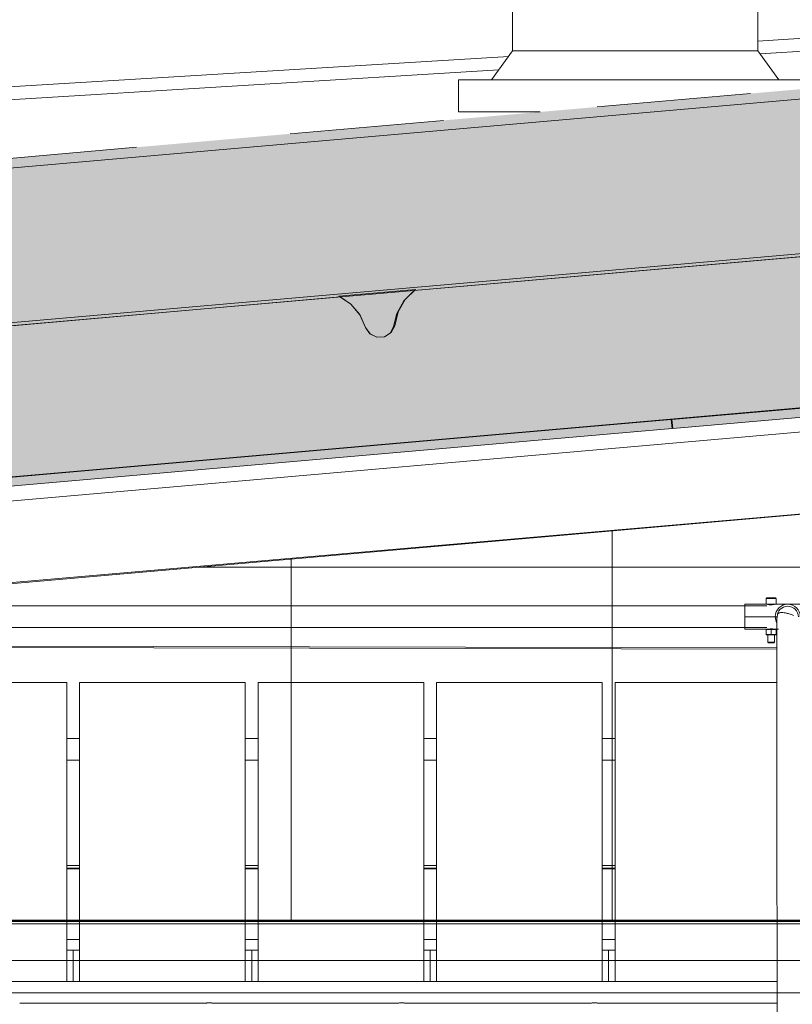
# Model space of a CAD drawing. Header units: centimetres. Extents: x -396 to 14490, y -515 to 1122.
# Tile 45 of 73: x 208 to 328, y 402 to 555. Entities that reach past the tile are written whole.
import ezdxf

# ---------------------------------------------------------------- set-up
doc = ezdxf.new("R2010")
doc.units = ezdxf.units.CM
doc.header["$MEASUREMENT"] = 0
doc.linetypes.add('Przerywana (2)', pattern=[48, 24, -24])
doc.layers.add('00 - nowa technologia myjni_Nr_pióra__246', color=7, linetype='Continuous', lineweight=20, true_color=0x1db3b3)
doc.layers.add('280-A Dachy Powłoki_Nr_pióra__49', color=7, linetype='Continuous', lineweight=20, true_color=0xcfd8da)
for name, color, linetype in [('00 - SUFIT Z BLACHY', 7, 'Continuous'), ('280-A Dachy Powłoki', 7, 'Continuous'), ('299-A Wymiary Opisy', 7, 'Continuous'), ('450-K Belki', 7, 'Continuous'), ('450-K Belki nośne', 7, 'Continuous'), ('460 - Stropy', 7, 'Continuous'), ('520-I Went_Klim', 7, 'Continuous'), ('Nowe_Drzwi Archicad', 7, 'Continuous')]:
    doc.layers.add(name, color=color, linetype=linetype)
for name, color, linetype, lineweight in [('00 - SUFIT Z BLACHY_Nr_pióra__12', 7, 'Continuous', 13), ('280-A Dachy Powłoki_Nr_pióra__29', 7, 'Continuous', 20), ('280-A Dachy Powłoki_Nr_pióra__69', 7, 'Continuous', 20), ('299-A Wymiary Opisy_Nr_pióra__11', 7, 'Continuous', 0), ('420-K Ściany_Nr_pióra__11', 7, 'Continuous', 0), ('420-K Ściany_Nr_pióra__93', 9, 'Continuous', 20), ('450-K Belki nośne_Nr_pióra__13', 7, 'Continuous', 25), ('450-K Belki_Nr_pióra__2', 7, 'Continuous', 20), ('460 - Stropy_Nr_pióra__11', 7, 'Continuous', 0), ('520-I Went_Klim_Nr_pióra__12', 7, 'Continuous', 13), ('Nowe_199-Z Wymiary i opisy_Nr_pióra__135', 5, 'Continuous', 20), ('Nowe_420 - Wełna mineralna_Nr_pióra__135', 5, 'Continuous', 0), ('Nowe_Drzwi Archicad_Nr_pióra__135', 5, 'Continuous', 13)]:
    doc.layers.add(name, color=color, linetype=linetype, lineweight=lineweight)
doc.styles.add('STYL_AUTOMATYCZNY_1', font='arial.ttf')
doc.dimstyles.new('STYL_AUTOMATYCZNY__2', dxfattribs={"dimtxt": 13, "dimasz": 7.6, "dimexe": 0.18, "dimexo": 0.0625, "dimgap": 0, "dimtad": 1, "dimdec": 0, "dimzin": 0, "dimdsep": 46, "dimtxsty": 'STYL_AUTOMATYCZNY_1', "dimblk": 'ARROWHEAD_2', "dimblk1": 'ARROWHEAD_2', "dimblk2": 'ARROWHEAD_2', "dimcen": 0.09, "dimclrd": 7, "dimclre": 7, "dimclrt": 7, "dimadec": 0, "dimazin": 0, "dimtfac": 1, "dimtdec": 4, "dimtmove": 0, "dimatfit": 3, "dimfxl": 0, "dimtolj": 1, "dimtzin": 0, "dimarcsym": 0})
doc.dimstyles.new('STYL_AUTOMATYCZNY__3', dxfattribs={"dimtxt": 0.18, "dimasz": 14.592, "dimexe": 0.18, "dimexo": 0.0625, "dimgap": 0, "dimtad": 0, "dimtih": 1, "dimtoh": 1, "dimdec": 4, "dimzin": 0, "dimdsep": 46, "dimcen": 0.09, "dimadec": 0, "dimazin": 0, "dimtfac": 1, "dimtdec": 4, "dimtmove": 0, "dimatfit": 3, "dimldrblk": 'ARROWHEAD_5', "dimfxl": 0, "dimtolj": 1, "dimtzin": 0, "dimarcsym": 0})

# ---------------------------------------------------------------- blocks, each defined once
blk = doc.blocks.new('ElemPrzekroju_8_1')
at = {"layer": '280-A Dachy Powłoki', "linetype": 'Continuous', "lineweight": 0, "true_color": 0x000000}
for points in [[(656.3, 573.06), (12.11, 516.7), (12.24, 515.2), (656.43, 571.56)], [(656.43, 571.56), (12.24, 515.2), (14.34, 491.29), (658.52, 547.65)], [(14.34, 491.29), (14.38, 490.8), (658.56, 547.16), (658.52, 547.65)]]:
    blk.add_hatch(color=18, dxfattribs=at).paths.add_polyline_path(points)
at = {"layer": '280-A Dachy Powłoki_Nr_pióra__29', "color": 7, "linetype": 'Przerywana (2)', "lineweight": 20}
blk.add_line((656.3, 573.06), (12.11, 516.7), dxfattribs=at)
at = {"layer": '280-A Dachy Powłoki_Nr_pióra__29', "color": 7, "linetype": 'Continuous', "lineweight": 20}
blk.add_line((658.52, 547.65), (14.34, 491.29), dxfattribs=at)
at = {"layer": '280-A Dachy Powłoki_Nr_pióra__49', "color": 254, "linetype": 'Continuous', "lineweight": 20, "true_color": 0xcfd8da}
blk.add_line((622.75, 544.02), (61.2, 494.89), dxfattribs=at)
at = {"layer": '280-A Dachy Powłoki_Nr_pióra__69', "color": 7, "linetype": 'Continuous', "lineweight": 20}
blk.add_line((656.43, 571.56), (12.24, 515.2), dxfattribs=at)
blk = doc.blocks.new('ElemPrzekroju_20_1')
at = {"layer": '450-K Belki', "linetype": 'Continuous', "lineweight": 0, "true_color": 0x000000}
blk.add_hatch(color=18, dxfattribs=at).paths.add_polyline_path([(269.24, 513.09), (257.67, 512.08), (259.29, 511), (260.72, 509.33), (261.61, 507.32), (262.3, 506.33), (263.38, 505.8), (264.57, 505.88), (265.58, 506.53), (266.15, 507.59), (266.68, 509.77), (267.8, 511.71)])
at = {"layer": '450-K Belki_Nr_pióra__2', "color": 7, "linetype": 'Continuous', "lineweight": 20}
for p, q in [((269.41, 513.26), (257.46, 512.22)), ((262.3, 506.33), (263.38, 505.8)), ((265.58, 506.53), (264.57, 505.88)), ((264.57, 505.88), (263.38, 505.8))]:
    blk.add_line(p, q, dxfattribs=at)
at = {"layer": '450-K Belki_Nr_pióra__2', "color": 7, "linetype": 'Continuous', "lineweight": 20, "flags": 128}
for points in [[(269.41, 513.26), (267.8, 511.71), (266.68, 509.77), (266.15, 507.59), (265.58, 506.53)], [(257.46, 512.22), (259.29, 511), (260.72, 509.33), (261.61, 507.32), (262.3, 506.33)]]:
    blk.add_lwpolyline(points, dxfattribs=at)
blk = doc.blocks.new('ElemPrzekroju_47_1')
at = {"layer": '450-K Belki nośne_Nr_pióra__13', "color": 7, "linetype": 'Continuous', "lineweight": 25}
blk.add_line((621.5, 520.33), (62.06, 471.38), dxfattribs=at)
blk = doc.blocks.new('ElemPrzekroju_55_1')
at = {"layer": '460 - Stropy_Nr_pióra__11', "color": 7, "linetype": 'Continuous', "lineweight": 0}
for p, q in [((620.28, 516.49), (63.2, 467.75)), ((621.38, 503.74), (64.29, 455))]:
    blk.add_line(p, q, dxfattribs=at)
blk = doc.blocks.new('ElemPrzekroju_59_1')
at = {"layer": '00 - SUFIT Z BLACHY_Nr_pióra__12', "color": 7, "linetype": 'Continuous', "lineweight": 13}
blk.add_line((235.74, 470), (621.38, 470), dxfattribs=at)
blk = doc.blocks.new('ElemPrzekroju_65_1')
at = {"layer": '520-I Went_Klim_Nr_pióra__12', "color": 7, "linetype": 'Continuous', "lineweight": 13}
for p, q in [((293.12, 590.91), (291.65, 590.43)), ((293.12, 590.91), (293.48, 590.91)), ((293.48, 590.91), (294.53, 590.91)), ((294.53, 590.91), (296.19, 590.91)), ((296.19, 590.91), (298.36, 590.91)), ((298.36, 590.91), (300.89, 590.91)), ((300.89, 590.91), (303.61, 590.91)), ((303.61, 590.91), (306.32, 590.91)), ((306.32, 590.91), (308.85, 590.91)), ((308.85, 590.91), (311.02, 590.91)), ((311.02, 590.91), (312.69, 590.91)), ((312.69, 590.91), (313.74, 590.91)), ((313.74, 590.91), (314.1, 590.91)), ((314.1, 590.91), (315.56, 590.43)), ((290.6, 589.28), (289.93, 587.42)), ((291.65, 590.43), (290.6, 589.28)), ((315.56, 590.43), (316.62, 589.28)), ((316.62, 589.28), (317.28, 587.42)), ((289.93, 587.42), (287.54, 573.15)), ((317.28, 587.42), (319.68, 573.15)), ((287.54, 573.15), (286.96, 571.9)), ((319.68, 573.15), (320.25, 571.9)), ((284.52, 571.41), (280.59, 570.41)), ((284.52, 571.41), (285.17, 571.41)), ((285.17, 571.41), (287.07, 571.41)), ((286.96, 571.9), (285.94, 571.41)), ((287.07, 571.41), (290.11, 571.41)), ((290.11, 571.41), (294.06, 571.41)), ((294.06, 571.41), (298.67, 571.41)), ((298.67, 571.41), (303.61, 571.41)), ((303.61, 571.41), (308.55, 571.41)), ((308.55, 571.41), (313.15, 571.41)), ((313.15, 571.41), (317.11, 571.41)), ((317.11, 571.41), (320.14, 571.41)), ((320.14, 571.41), (322.05, 571.41)), ((320.25, 571.9), (321.27, 571.41)), ((322.05, 571.41), (322.7, 571.41)), ((322.7, 571.41), (326.63, 570.41)), ((280.59, 570.41), (277.18, 567.54)), ((326.63, 570.41), (330.04, 567.54)), ((277.18, 567.54), (274.87, 563.51)), ((330.04, 567.54), (332.34, 563.51)), ((274.87, 563.51), (273.68, 558.65)), ((332.34, 563.51), (333.54, 558.65)), ((273.68, 558.65), (273.61, 557.91)), ((333.54, 558.65), (333.61, 557.91)), ((273.61, 557.91), (274.63, 557.91)), ((274.63, 557.91), (277.63, 557.91)), ((277.63, 557.91), (282.39, 557.91)), ((282.39, 557.91), (288.61, 557.91)), ((284.52, 557.91), (284.52, 550.41)), ((288.61, 557.91), (295.84, 557.91)), ((295.84, 557.91), (303.61, 557.91)), ((303.61, 557.91), (311.37, 557.91)), ((311.37, 557.91), (318.61, 557.91)), ((318.61, 557.91), (324.82, 557.91)), ((322.7, 557.91), (322.7, 550.41)), ((324.82, 557.91), (329.59, 557.91)), ((329.59, 557.91), (332.59, 557.91)), ((332.59, 557.91), (333.61, 557.91)), ((284.52, 550.41), (281.24, 545.91)), ((284.52, 550.41), (285.17, 550.41)), ((285.17, 550.41), (287.07, 550.41)), ((287.07, 550.41), (290.11, 550.41)), ((290.11, 550.41), (294.06, 550.41)), ((294.06, 550.41), (298.67, 550.41)), ((298.67, 550.41), (303.61, 550.41)), ((303.61, 550.41), (308.55, 550.41)), ((308.55, 550.41), (313.15, 550.41)), ((313.15, 550.41), (317.11, 550.41)), ((317.11, 550.41), (320.14, 550.41)), ((320.14, 550.41), (322.05, 550.41)), ((322.05, 550.41), (322.7, 550.41)), ((322.7, 550.41), (325.97, 545.91)), ((276.11, 545.91), (331.11, 545.91)), ((276.11, 540.91), (276.11, 545.91)), ((331.11, 544.61), (331.11, 545.91)), ((276.11, 540.91), (288.84, 540.91)), ((288.41, 540.91), (288.41, 540.87))]:
    blk.add_line(p, q, dxfattribs=at)
blk = doc.blocks.new('ElemPrzekroju_66_1')
at = {"layer": '00 - SUFIT Z BLACHY_Nr_pióra__12', "color": 7, "linetype": 'Continuous', "lineweight": 13}
for p, q in [((322.7, 551.95), (511.5, 563.49)), ((323.02, 549.96), (511.84, 561.51)), ((62.57, 536.04), (283.91, 549.57)), ((62.57, 534.03), (282.39, 547.48))]:
    blk.add_line(p, q, dxfattribs=at)
blk = doc.blocks.new('ElemPrzekroju_79_1')
at = {"layer": 'Nowe_Drzwi Archicad_Nr_pióra__135', "color": 5, "linetype": 'Continuous', "lineweight": 20}
for p, q in [((507.72, 414.4), (151.04, 414.4)), ((494.68, 415), (164.08, 415)), ((494.68, 414.84), (164.08, 414.84)), ((507.72, 408.7), (151.04, 408.7))]:
    blk.add_line(p, q, dxfattribs=at)
at = {"layer": 'Nowe_Drzwi Archicad_Nr_pióra__135', "color": 5, "linetype": 'Continuous', "lineweight": 13}
blk.add_line((165.5, 403.65), (493.26, 403.65), dxfattribs=at)
blk = doc.blocks.new('*D95')
at = {"layer": '299-A Wymiary Opisy_Nr_pióra__11', "color": 7, "linetype": 'Continuous', "lineweight": 0}
for p, q in [((-35.6, 516.05), (-35.6, 520.94)), ((-30.6, 513.16), (-40.6, 518.94)), ((-28.1, 516.05), (-43.1, 516.05)), ((-35.6, 0), (-35.6, 516.05)), ((-40.6, 2.89), (-30.6, -2.89))]:
    blk.add_line(p, q, dxfattribs=at)
at = {"layer": '299-A Wymiary Opisy_Nr_pióra__11', "color": 7, "lineweight": 0, "insert": (-38.2, 243.15), "char_height": 13, "attachment_point": 7, "rotation": 90, "style": 'STYL_AUTOMATYCZNY_1'}
blk.add_mtext('\\A1;{\\pql;\\fArial|b0|i0|c238|p0;\\W1.000000;516}', dxfattribs=at)
blk = doc.blocks.new('ARROWHEAD_2')
at = {"color": 0, "linetype": 'Continuous', "lineweight": 0}
for p, q in [((-0.378, -0.655), (0.378, 0.655)), ((0, 0), (-1, 0))]:
    blk.add_line(p, q, dxfattribs=at)
blk = doc.blocks.new('ARROWHEAD_5')
at = {"linetype": 'Continuous', "lineweight": 0}
blk.add_hatch(color=0, dxfattribs=at).paths.add_polyline_path([(-1, 0.2679), (0, 0), (-1, -0.2679)])
at = {"color": 0, "linetype": 'Continuous', "lineweight": 0}
blk.add_line((0, 0), (-1, 0), dxfattribs=at)

msp = doc.modelspace()

# ---------------------------------------------------------------- hatches: boundary and pattern name
at = {"layer": '420-K Ściany_Nr_pióra__93', "linetype": 'Continuous', "lineweight": 20}
h = msp.add_hatch(dxfattribs=at)
h.set_pattern_fill('Siatka_50x100_0001', color=9, style=0, pattern_type=2)
h.set_pattern_definition([(0, (0, 0), (0, 100), []), (90, (0, 0), (-50, 0), [])])
h.paths.add_polyline_path([(621.76, 503.71), (621.76, 4.59), (503.38, 4.59), (503.38, 414.8), (151.54, 414.8), (151.54, 4.59), (62.03, 4.59), (62.03, 455.01)])
at = {"layer": 'Nowe_420 - Wełna mineralna_Nr_pióra__135', "linetype": 'Continuous', "lineweight": 13}
h = msp.add_hatch(dxfattribs=at)
h.set_pattern_fill('Kółka_1___3X3_0001', color=5, style=0, pattern_type=2)
h.set_pattern_definition([(4.9976, (336.4375, 478.7984), (-0.63094, 7.2151), [3, -4.24264]), (94.9976, (334.1395, 480.727), (7.2151, 0.63094), [3, -4.24264]), (49.9976, (333.878, 483.716), (-7.84604, 6.58417), [3, -7.24264]), (49.9976, (339.426, 479.06), (-7.84604, 6.58417), [3, -7.24264]), (319.9976, (334.139, 480.727), (6.58417, 7.84604), [3, -7.24264]), (319.9976, (338.795, 486.275), (6.58417, 7.84604), [3, -7.24264])])
h.paths.add_polyline_path([(62.03, 471.47), (621.5, 520.15), (621.39, 524.04), (621.43, 524.04), (620.55, 531.35), (619.31, 537.88), (618.39, 540.45), (617.15, 542.01), (615.35, 543.37), (606.73, 542.62), (560.09, 538.54), (558.59, 537.21), (558.25, 536.89), (557.14, 534.94), (556.6, 532.77), (556.04, 531.7), (555.25, 531.16), (554.05, 531.08), (552.94, 531.67), (552.31, 532.58), (551.35, 534.65), (549.99, 536.27), (548.13, 537.5), (487.36, 532.18), (485.66, 530.54), (484.54, 528.59), (484.02, 526.46), (483.44, 525.35), (482.59, 524.8), (481.45, 524.73), (480.35, 525.34), (479.69, 526.25), (478.78, 528.27), (477.39, 529.89), (475.53, 531.15), (414.07, 525.76), (412.36, 524.12), (411.24, 522.16), (410.71, 520), (410.15, 518.94), (409.33, 518.41), (408.15, 518.32), (407.1, 518.83), (406.39, 519.84), (405.53, 521.84), (404.02, 523.55), (402.24, 524.73), (384.73, 523.03), (342.53, 519.51), (340.64, 517.85), (339.52, 515.9), (338.98, 513.73), (338.42, 512.66), (337.41, 512.02), (336.44, 511.99), (335.31, 512.59), (334.65, 513.54), (333.78, 515.45), (332.38, 517.22), (330.53, 518.46), (269.18, 513.09), (267.59, 511.48), (266.47, 509.53), (265.98, 507.5), (265.46, 506.44), (264.57, 505.88), (263.38, 505.8), (262.32, 506.32), (261.61, 507.32), (260.74, 509.32), (259.32, 510.97), (257.67, 512.08), (195.86, 506.67), (194.18, 504.97), (193.1, 503.09), (192.56, 500.92), (192.14, 500.11), (191.22, 499.47), (190, 499.38), (188.92, 499.91), (188.3, 500.92), (187.35, 502.87), (185.89, 504.6), (185, 505.19), (184.29, 505.66), (132.49, 501.01), (122.7, 500.15), (121.19, 498.65), (120.07, 496.71), (119.59, 494.71), (119.07, 493.64), (118.17, 493.07), (116.97, 493), (115.93, 493.51), (115.35, 494.31), (114.36, 496.38), (112.96, 498.17), (111.26, 499.27), (77.81, 496.35), (72.11, 495.85), (69.02, 493.97), (66.95, 492.71), (65.44, 490.8), (64.51, 488.57), (64.03, 486.18), (63.01, 481.71), (62.22, 474.95)])
at = {"layer": 'Nowe_420 - Wełna mineralna_Nr_pióra__135', "linetype": 'Continuous', "lineweight": 0, "true_color": 0x0000bf}
for points in [[(309.34, 492.99), (433.88, 503.82), (434, 502.43), (309.46, 491.59)], [(184.71, 482.14), (309.24, 492.98), (309.36, 491.58), (184.83, 480.75)]]:
    msp.add_hatch(color=172, dxfattribs=at).paths.add_polyline_path(points)

# ---------------------------------------------------------------- linework, layer by layer
at = {"layer": '00 - nowa technologia myjni_Nr_pióra__246', "color": 132, "linetype": 'Continuous', "lineweight": 20, "true_color": 0x1db3b3}
for p, q in [((324.1, 465.2), (324, 465.1)), ((325.18, 465.1), (324, 465.1)), ((324, 464.23), (324, 465.1)), ((325.14, 465.2), (324.1, 465.2)), ((325.5, 465.2), (325.14, 465.2)), ((325.6, 465.1), (325.18, 465.1)), ((325.5, 465.2), (325.6, 465.1)), ((325.6, 464.23), (325.6, 465.1)), ((154.98, 463.94), (324.13, 463.94)), ((320.68, 464.2), (324.24, 464.2)), ((325.18, 464.23), (324, 464.23)), ((324.03, 464.2), (324, 464.23)), ((325.17, 464.2), (324.03, 464.2)), ((325.57, 464.2), (325.17, 464.2)), ((325.6, 464.23), (325.18, 464.23)), ((325.36, 464.2), (327.38, 464.2)), ((325.57, 464.2), (325.6, 464.23)), ((327.38, 464.2), (329.39, 464.2)), ((325.23, 462.25), (320.68, 462.25)), ((325.23, 462.25), (320.68, 462.25)), ((325.43, 462.25), (325.23, 462.25)), ((325.23, 462.25), (325.43, 462.25)), ((325.73, 462.25), (325.43, 462.25)), ((325.73, 462.25), (325.43, 462.25)), ((154.98, 460.57), (324.13, 460.57)), ((320.68, 460.3), (324.07, 460.3)), ((324.07, 460.3), (324, 460.28)), ((324, 460.25), (324, 460.28)), ((324, 460.28), (324, 460.25)), ((324, 460.25), (324, 460.25)), ((324, 460.25), (324, 459.51)), ((324, 460.25), (324, 459.51)), ((324.07, 460.3), (325.44, 460.3)), ((324.3, 460.3), (324.3, 460.31)), ((324.8, 460.25), (324.8, 459.51)), ((325.3, 460.3), (325.3, 460.31)), ((325.44, 460.3), (325.53, 460.3)), ((325.53, 460.3), (325.95, 460.3)), ((325.53, 460.3), (325.6, 460.28)), ((325.6, 460.25), (325.6, 460.28)), ((325.6, 460.25), (325.6, 460.25)), ((325.6, 460.25), (325.6, 459.51)), ((324, 459.51), (324, 459.48)), ((324, 459.48), (324, 459.51)), ((324, 459.51), (324, 459.51)), ((324.07, 459.46), (324, 459.48)), ((324.07, 459.46), (325.44, 459.46)), ((324.3, 458.29), (324.3, 459.46)), ((325.3, 458.29), (325.3, 459.46)), ((325.44, 459.46), (325.53, 459.46)), ((325.53, 459.46), (325.6, 459.48)), ((325.6, 459.51), (325.6, 459.51)), ((325.6, 459.51), (325.6, 459.48)), ((325.7, 457.44), (152.88, 457.79)), ((325.7, 457.2), (152.94, 457.55)), ((325.04, 458.29), (324.3, 458.29)), ((324.39, 458.2), (324.3, 458.29)), ((325, 458.2), (324.39, 458.2)), ((325.21, 458.2), (325, 458.2)), ((325.3, 458.29), (325.04, 458.29)), ((325.21, 458.2), (325.3, 458.29)), ((215.08, 452), (189.28, 452)), ((215.08, 452), (215.08, 450.76)), ((217.08, 450.76), (217.08, 452)), ((242.88, 452), (217.08, 452)), ((242.88, 452), (242.88, 450.76)), ((244.88, 450.76), (244.88, 452)), ((270.68, 452), (244.88, 452)), ((270.68, 452), (270.68, 450.76)), ((272.68, 450.76), (272.68, 452)), ((298.48, 452), (272.68, 452)), ((298.48, 452), (298.48, 450.76)), ((300.48, 450.76), (300.48, 452)), ((325.7, 452), (300.48, 452)), ((215.08, 450.76), (215.08, 405.44)), ((217.08, 405.44), (217.08, 450.76)), ((242.88, 450.76), (242.88, 405.44)), ((244.88, 405.44), (244.88, 450.76)), ((270.68, 450.76), (270.68, 405.44)), ((272.68, 405.44), (272.68, 450.76)), ((298.48, 450.76), (298.48, 405.44)), ((300.48, 405.44), (300.48, 450.76)), ((215.08, 443.27), (217.08, 443.27)), ((242.88, 443.27), (244.88, 443.27)), ((270.68, 443.27), (272.68, 443.27)), ((298.48, 443.27), (300.48, 443.27)), ((215.08, 439.9), (217.08, 439.9)), ((242.88, 439.9), (244.88, 439.9)), ((270.68, 439.9), (272.68, 439.9)), ((298.48, 439.9), (300.48, 439.9)), ((217.08, 423.5), (215.08, 423.5)), ((244.88, 423.5), (242.88, 423.5)), ((272.68, 423.5), (270.68, 423.5)), ((300.48, 423.5), (298.48, 423.5)), ((215.08, 423.08), (217.08, 423.08)), ((215.08, 423), (217.08, 423)), ((242.88, 423.08), (244.88, 423.08)), ((242.88, 423), (244.88, 423)), ((270.68, 423.08), (272.68, 423.08)), ((270.68, 423), (272.68, 423)), ((298.48, 423.08), (300.48, 423.08)), ((298.48, 423), (300.48, 423)), ((217.08, 412), (215.08, 412)), ((244.88, 412), (242.88, 412)), ((272.68, 412), (270.68, 412)), ((300.48, 412), (298.48, 412)), ((216.08, 410.3), (215.08, 410.3)), ((216.08, 410.3), (216.08, 410.13)), ((216.08, 410.3), (216.08, 410.13)), ((217.08, 410.3), (216.08, 410.3)), ((216.08, 410.13), (216.08, 405.44)), ((216.08, 410.13), (216.08, 405.44)), ((243.88, 410.3), (242.88, 410.3)), ((243.88, 410.3), (243.88, 410.13)), ((244.88, 410.3), (243.88, 410.3)), ((243.88, 410.3), (243.88, 410.13)), ((243.88, 410.13), (243.88, 405.44)), ((243.88, 410.13), (243.88, 405.44)), ((271.68, 410.3), (270.68, 410.3)), ((271.68, 410.3), (271.68, 410.13)), ((272.68, 410.3), (271.68, 410.3)), ((271.68, 410.3), (271.68, 410.13)), ((271.68, 410.13), (271.68, 405.44)), ((271.68, 410.13), (271.68, 405.44)), ((299.48, 410.3), (298.48, 410.3)), ((299.48, 410.3), (299.48, 410.13)), ((300.48, 410.3), (299.48, 410.3)), ((299.48, 410.3), (299.48, 410.13)), ((299.48, 410.13), (299.48, 405.44)), ((299.48, 410.13), (299.48, 405.44)), ((149.38, 405.44), (325.71, 405.44)), ((207.74, 402.07), (236.82, 402.07)), ((237.74, 402.07), (266.82, 402.07)), ((267.74, 402.07), (296.82, 402.07)), ((297.74, 402.07), (325.71, 402.07))]:
    msp.add_line(p, q, dxfattribs=at)
for points in [[(324.28, 464.2), (324.34, 464.18), (324.48, 464.16), (324.56, 464.14), (324.68, 464.13), (324.8, 464.13)], [(324.8, 464.13), (324.96, 464.13), (325.1, 464.15), (325.17, 464.16), (325.27, 464.19), (325.33, 464.2)], [(325.71, 391.25), (325.7, 443.3), (325.7, 458.27), (325.69, 461.59), (325.69, 461.96), (325.69, 462.04), (325.69, 462.07), (325.69, 462.07), (325.69, 462.08), (325.7, 462.08), (325.71, 462.09)], [(328.29, 462.47), (328.05, 462.55), (327.74, 462.66), (327.58, 462.71), (327.44, 462.75), (327.3, 462.79), (327.16, 462.82), (327.02, 462.85), (326.82, 462.88), (326.62, 462.9), (326.48, 462.91), (326.35, 462.91), (326.26, 462.9), (326.17, 462.89), (326.06, 462.86), (326, 462.84), (325.95, 462.82), (325.89, 462.78), (325.83, 462.73), (325.78, 462.68)], [(324, 460.25), (324.13, 460.27), (324.25, 460.28), (324.41, 460.28), (324.57, 460.28), (324.68, 460.26), (324.8, 460.25)], [(324.8, 460.37), (324.64, 460.37), (324.5, 460.35), (324.44, 460.34), (324.33, 460.31), (324.28, 460.3)], [(325.3, 460.31), (325.33, 460.3), (325.32, 460.3), (325.21, 460.33), (325.07, 460.35), (324.99, 460.36), (324.9, 460.37), (324.8, 460.37)], [(324.8, 460.25), (324.93, 460.27), (325.05, 460.28), (325.21, 460.28), (325.37, 460.28), (325.48, 460.26), (325.6, 460.25)], [(324, 459.51), (324.13, 459.49), (324.25, 459.48), (324.41, 459.48), (324.57, 459.48), (324.68, 459.5), (324.8, 459.51)], [(324.8, 459.51), (324.93, 459.49), (325.05, 459.48), (325.21, 459.48), (325.37, 459.48), (325.48, 459.5), (325.6, 459.51)], [(237.5, 402.11), (237.38, 402.13), (237.25, 402.13), (237.13, 402.12), (237.05, 402.11), (236.9, 402.09), (236.82, 402.07)], [(267.5, 402.11), (267.38, 402.13), (267.25, 402.13), (267.13, 402.12), (267.05, 402.11), (266.9, 402.09), (266.82, 402.07)], [(297.5, 402.11), (297.38, 402.13), (297.25, 402.13), (297.13, 402.12), (297.05, 402.11), (296.9, 402.09), (296.82, 402.07)]]:
    msp.add_lwpolyline(points, dxfattribs=at)
for centre, radius, start, end in [((327.38, 462.25), 1.95, 0, 180), ((327.38, 462.25), 1.65, 0, 180), ((327.38, 462.25), 1.95, 180, 210.3325), ((327.38, 462.25), 1.65, 180, 185.6981), ((8911.04, 452.93), 8585.36, 179.9508, 179.96987), ((29038.3, 442.11), 28712.62, 179.96987, 179.980252), ((237.31, 400.28), 1.85, 97.8405, 105.4353), ((237.28, 400.48), 1.65, 89.7355, 97.7567), ((237.25, 400.28), 1.85, 74.5647, 82.1595), ((237.22, 400.15), 1.98, 74.6711, 76.3317), ((267.31, 400.28), 1.85, 97.8405, 105.4353), ((267.28, 400.48), 1.65, 89.7355, 97.7567), ((267.25, 400.28), 1.85, 74.5647, 82.1595), ((267.22, 400.15), 1.98, 74.6711, 76.3317), ((297.31, 400.28), 1.85, 97.8405, 105.4353), ((297.28, 400.48), 1.65, 89.7355, 97.7567), ((297.25, 400.28), 1.85, 74.5647, 82.1595), ((297.22, 400.15), 1.98, 74.6711, 76.3317)]:
    msp.add_arc(centre, radius, start, end, dxfattribs=at)
for start_param, end_param in [(3.141593, 3.669076), (1.570796, 3.141593), (0, 1.570796), (5.755702, 6.283185)]:
    msp.add_ellipse((320.68, 462.25), major_axis=(0, -1.95), ratio=0.000217, start_param=start_param, end_param=end_param, dxfattribs=at)
at = {"layer": '420-K Ściany_Nr_pióra__11', "color": 7, "linetype": 'Continuous', "lineweight": 0, "flags": 128}
msp.add_lwpolyline([(621.76, 503.71), (621.76, 4.59), (503.38, 4.59), (503.38, 414.8), (151.54, 414.8), (151.54, 4.59), (62.03, 4.59), (62.03, 455.01)], close=True, dxfattribs=at)
at = {"layer": 'Nowe_420 - Wełna mineralna_Nr_pióra__135', "color": 5, "linetype": 'Continuous', "lineweight": 20, "flags": 128}
for points in [[(62.03, 471.47), (621.5, 520.15)], [(330.53, 518.46), (269.18, 513.09), (267.59, 511.48), (266.47, 509.53), (265.98, 507.5), (265.46, 506.44), (264.57, 505.88), (263.38, 505.8), (262.32, 506.32), (261.61, 507.32), (260.74, 509.32), (259.32, 510.97), (257.67, 512.08), (195.86, 506.67)]]:
    msp.add_lwpolyline(points, dxfattribs=at)
for points in [[(309.34, 492.99), (433.88, 503.82), (434, 502.43), (309.46, 491.59)], [(184.71, 482.14), (309.24, 492.98), (309.36, 491.58), (184.83, 480.75)]]:
    msp.add_lwpolyline(points, close=True, dxfattribs=at)

# ---------------------------------------------------------------- block references
at = {"layer": '00 - SUFIT Z BLACHY', "lineweight": 0}
for name in ['ElemPrzekroju_66_1', 'ElemPrzekroju_59_1']:
    msp.add_blockref(name, (0, 0), dxfattribs=at)
at = {"layer": '280-A Dachy Powłoki', "lineweight": 0}
msp.add_blockref('ElemPrzekroju_8_1', (0, 0), dxfattribs=at)
at = {"layer": '450-K Belki', "lineweight": 0}
msp.add_blockref('ElemPrzekroju_20_1', (0, 0), dxfattribs=at)
at = {"layer": '450-K Belki nośne', "lineweight": 0}
msp.add_blockref('ElemPrzekroju_47_1', (0, 0), dxfattribs=at)
at = {"layer": '460 - Stropy', "lineweight": 0}
msp.add_blockref('ElemPrzekroju_55_1', (0, 0), dxfattribs=at)
at = {"layer": '520-I Went_Klim', "lineweight": 0}
msp.add_blockref('ElemPrzekroju_65_1', (0, 0), dxfattribs=at)
at = {"layer": 'Nowe_Drzwi Archicad', "lineweight": 0}
msp.add_blockref('ElemPrzekroju_79_1', (0, 0), dxfattribs=at)

# ---------------------------------------------------------------- dimensions: what is measured, and where the dimension line sits
at = {"layer": '299-A Wymiary Opisy', "color": 7, "linetype": 'Continuous', "lineweight": 0}
dim = msp.add_linear_dim(base=(-35.6, 516.05), p1=(472.65, 0), p2=(13.45, 516.05), angle=90, dimstyle='STYL_AUTOMATYCZNY__2', dxfattribs=at)
dim.commit()
dim.dimension.update_dxf_attribs({"geometry": '*D95', "text_midpoint": (-44.7, 257.99), "dimtype": 160, "text_rotation": 90})

# ---------------------------------------------------------------- leaders
at = {"layer": 'Nowe_199-Z Wymiary i opisy_Nr_pióra__135', "color": 5, "linetype": 'Continuous', "lineweight": 20, "annotation_type": 0, "has_hookline": 1, "hookline_direction": 1, "text_width": 371.32}
msp.add_leader([(467.49, 512.47), (467.49, 659.69), (434.92, 663.43)], dimstyle='STYL_AUTOMATYCZNY__3', dxfattribs=at)

doc.saveas('drawing.dxf')
